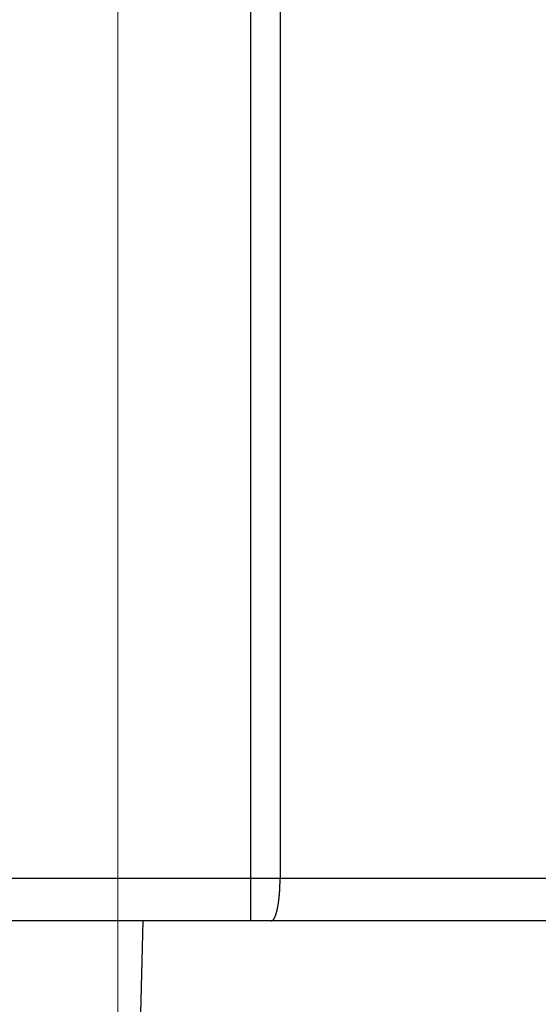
# Model space of a CAD drawing. Header units: millimetres. Extents: x 0 to 1300, y 0 to 891.
# Tile 54 of 141: x 194.8 to 198.48, y 558.45 to 565.43. Entities that reach past the tile are written whole.
import ezdxf

# ---------------------------------------------------------------- set-up
doc = ezdxf.new("R2010")
doc.units = ezdxf.units.MM
doc.header["$LTSCALE"] = 0.547069
doc.linetypes.add('CENTER', pattern=[50.8, 31.75, -6.35, 6.35, -6.35])
doc.layers.add('NoLayerName_001', color=7, linetype='Continuous')
doc.layers.add('NoLayerName_003', color=7, linetype='Continuous')

msp = doc.modelspace()

# ---------------------------------------------------------------- linework, layer by layer
at = {"layer": 'NoLayerName_001', "color": 60, "linetype": 'Continuous', "lineweight": 25}
for p, q in [((196.4381, 569.9527), (196.4381, 559.0413)), ((196.6489, 569.9575), (196.6489, 559.3413)), ((200.95, 559.3413), (190.05, 559.3413)), ((200.65, 559.0413), (190.35, 559.0413))]:
    msp.add_line(p, q, dxfattribs=at)
at = {"layer": 'NoLayerName_001', "color": 7, "linetype": 'Continuous', "lineweight": 25}
msp.add_line((195.5886, 555.6015), (195.6786, 559.0413), dxfattribs=at)
at = {"layer": 'NoLayerName_001', "color": 60, "linetype": 'Continuous', "lineweight": 25}
for points, knots in [([(196.6458, 559.2494), (196.646, 559.2513), (196.6462, 559.2551), (196.6466, 559.2609), (196.6469, 559.2666), (196.6472, 559.2723), (196.6475, 559.2781), (196.6477, 559.2838), (196.6479, 559.2896), (196.6481, 559.2953), (196.6483, 559.3011), (196.6485, 559.3068), (196.6486, 559.3125), (196.6487, 559.3183), (196.6488, 559.324), (196.6488, 559.3298), (196.6489, 559.3355), (196.6489, 559.3394), (196.6489, 559.3413)], [0, 0, 0, 0, 0.00574695, 0.01149394, 0.01724097, 0.02298804, 0.02873515, 0.03448226, 0.04022938, 0.04597648, 0.05172356, 0.0574706, 0.0632176, 0.06896455, 0.07471142, 0.08045821, 0.0862049, 0.09195146, 0.09195146, 0.09195146, 0.09195146]), ([(196.5856, 559.0413), (196.5875, 559.0417), (196.5915, 559.0421), (196.5964, 559.0455), (196.6006, 559.0495), (196.6041, 559.0542), (196.6071, 559.059), (196.6099, 559.0641), (196.6124, 559.0693), (196.6147, 559.0746), (196.6168, 559.0799), (196.6187, 559.0853), (196.6205, 559.0908), (196.6222, 559.0963), (196.6238, 559.1018), (196.6253, 559.1074), (196.6267, 559.113), (196.628, 559.1185), (196.6293, 559.1241), (196.6305, 559.1298), (196.6317, 559.1354), (196.6328, 559.141), (196.6338, 559.1467), (196.6348, 559.1524), (196.6357, 559.158), (196.6366, 559.1637), (196.6375, 559.1694), (196.6383, 559.1751), (196.6391, 559.1808), (196.6398, 559.1865), (196.6405, 559.1922), (196.6412, 559.1979), (196.6418, 559.2036), (196.6424, 559.2093), (196.643, 559.215), (196.6436, 559.2207), (196.6441, 559.2265), (196.6446, 559.2322), (196.645, 559.2379), (196.6455, 559.2437), (196.6457, 559.2475), (196.6458, 559.2494)], [0, 0, 0, 0, 0.0057318, 0.0116722, 0.0175311, 0.0232493, 0.0289872, 0.0347483, 0.0405043, 0.0462552, 0.0520066, 0.0577603, 0.0635149, 0.0692673, 0.0750173, 0.0807658, 0.0865136, 0.0922612, 0.0980087, 0.1037562, 0.1095034, 0.1152506, 0.120998, 0.1267455, 0.1324933, 0.1382412, 0.1439892, 0.1497371, 0.1554846, 0.161232, 0.1669792, 0.1727263, 0.1784734, 0.1842204, 0.1899675, 0.1957145, 0.2014615, 0.2072085, 0.2129554, 0.2187023, 0.2244492, 0.2244492, 0.2244492, 0.2244492])]:
    msp.add_open_spline(points, degree=3, knots=knots, dxfattribs=at)
at = {"layer": 'NoLayerName_003', "color": 4, "linetype": 'CENTER', "lineweight": 13}
msp.add_line((195.5, 555.2413), (195.5, 580.2413), dxfattribs=at)

doc.saveas('drawing.dxf')
